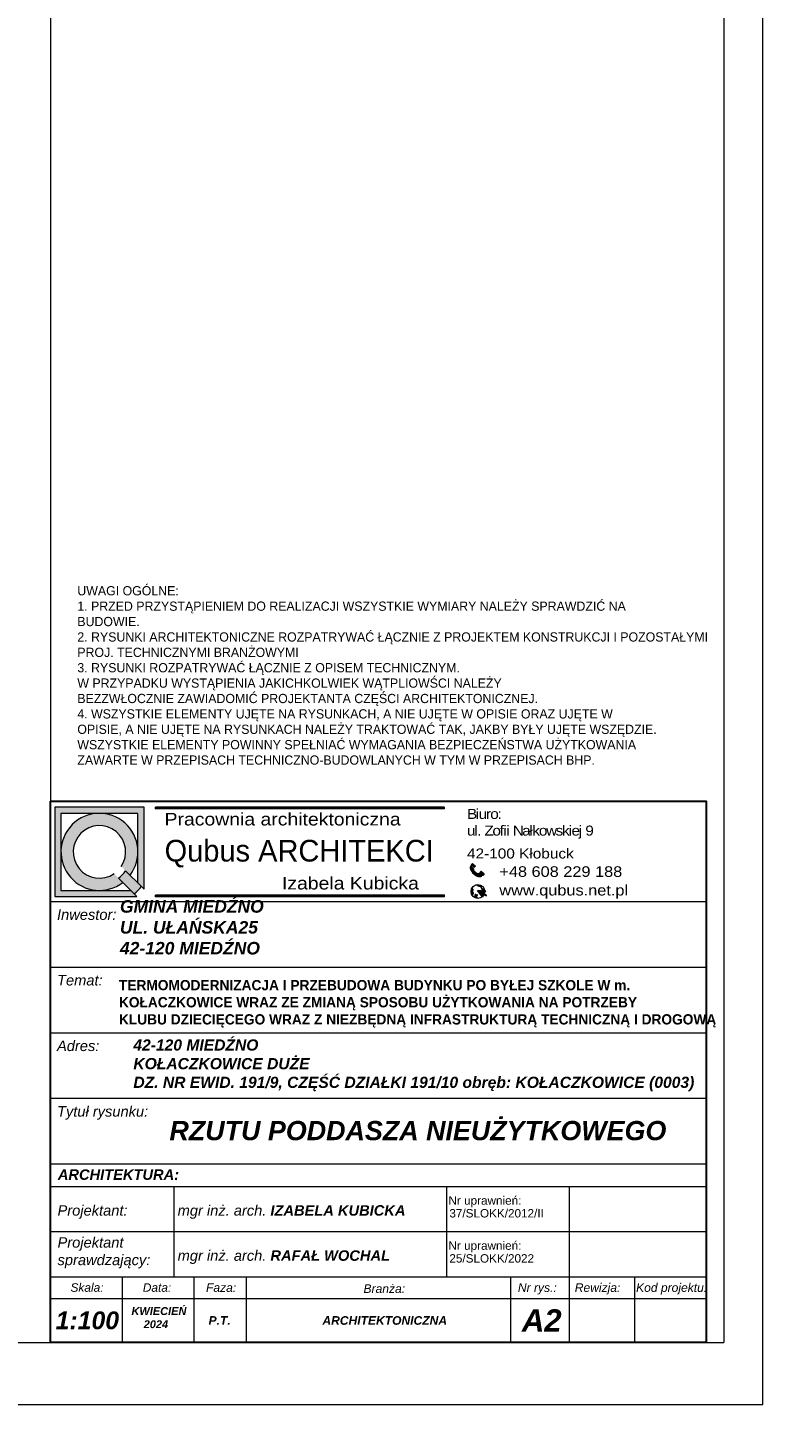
# Model space of a CAD drawing. Header units: millimetres. Extents: x -740 to 33545, y -26688 to 22494.
# Tile 67 of 256: x 11932 to 12798, y 5178 to 6753. Entities that reach past the tile are written whole.
import ezdxf
from ezdxf.enums import TextEntityAlignment as Align

# ---------------------------------------------------------------- set-up
doc = ezdxf.new("R2010")
doc.units = ezdxf.units.MM
doc.header["$MEASUREMENT"] = 0
doc.linetypes.add('ArchiTECH.PC Solid Line Type', pattern=[0])
doc.layers.add('Nowe_820-G Rysunki Obrazki_Nr_pióra__23', color=252, linetype='Continuous', lineweight=15)
doc.layers.add('wymiarowanie', color=252, linetype='Continuous', lineweight=9)
doc.styles.add('ArchiTECHStyle1', font='arial.ttf', dxfattribs={"height": 0.16})
doc.styles.add('Roman', font='SIMPLEX')

msp = doc.modelspace()

# ---------------------------------------------------------------- hatches: boundary and pattern name
for points in [[(12078.59, 5861.18), (12078.59, 5859.63), (12409.06, 5859.63), (12409.06, 5861.18)], [(12078.59, 5760.63), (12078.59, 5759.08), (12409.06, 5759.08), (12409.06, 5760.63)]]:
    msp.add_hatch(color=256).paths.add_polyline_path(points)
at = {"layer": 'wymiarowanie'}
h = msp.add_hatch(color=256, dxfattribs=at)
h.paths.add_polyline_path([(11963.57, 5861.18), (12065.66, 5861.18), (12065.66, 5767.29), (12062.57, 5770.39), (12058.66, 5774.3), (12058.66, 5810.13), (12058.66, 5854.17), (12014.62, 5854.17), (11970.58, 5854.17), (11970.58, 5810.13), (11970.58, 5766.09), (12014.62, 5766.09), (12050.45, 5766.09), (12054.36, 5762.18), (12057.45, 5759.08), (11963.57, 5759.08)])
h.paths.add_polyline_path([(11970.58, 5810.13, -0.4142136), (12014.62, 5854.17, -0.4142136), (12058.66, 5810.13, -0.1647641), (12049.59, 5783.37), (12044.58, 5788.37), (12039.55, 5793.41, 10.2455423), (12031.34, 5785.2), (12036.37, 5780.16), (12041.38, 5775.16, -0.1647641), (12014.62, 5766.09, -0.4142136)])
h = msp.add_hatch(color=256, dxfattribs=at)
h.paths.add_polyline_path([(12444.66, 5787.13), (12443.12, 5788.52, -0.2257017), (12442.72, 5790.86), (12439.04, 5794.16, 0.1923995), (12439.86, 5788.68, 0.0725634), (12442.79, 5785.06)])
h.paths.add_polyline_path([(12439.96, 5795.19), (12443.39, 5792.11), (12444.9, 5793.79), (12441.47, 5796.87)])
for points in [[(12036.37, 5780.16, 0.0788738), (12044.58, 5788.37), (12049.59, 5783.37), (12058.66, 5774.3), (12062.57, 5770.39, -0.046709), (12054.36, 5762.18), (12050.45, 5766.09), (12041.38, 5775.16)], [(12455.53, 5765.24), (12456.7, 5765.13), (12455.53, 5764.46, 0.0122344), (12455.54, 5764.85, 0.0123937)], [(12452.44, 5758.58, 0.0114248), (12452.72, 5758.81), (12452.73, 5758.18)]]:
    msp.add_hatch(color=256, dxfattribs=at).paths.add_polyline_path(points)
h = msp.add_hatch(color=256, dxfattribs=at)
h.paths.add_polyline_path([(12444.66, 5787.13), (12446.21, 5785.74, 0.2257017), (12448.57, 5785.59), (12452.24, 5782.28, -0.1923995), (12446.7, 5782.52, -0.0725634), (12442.79, 5785.06)])
h.paths.add_polyline_path([(12453.17, 5783.29), (12449.74, 5786.38), (12451.25, 5788.06), (12454.68, 5784.97)])
h = msp.add_hatch(color=256, dxfattribs=at)
h.paths.add_polyline_path([(12447.16, 5765.97), (12454.83, 5761.59, -0.0172131), (12454.59, 5761.1), (12453.83, 5761.54, 0.008189), (12453.81, 5761.55, 0.5397497), (12452.69, 5760.96), (12452.72, 5758.81, -0.0114248), (12452.44, 5758.58)])
h.paths.add_polyline_path([(12447.16, 5765.97), (12455.53, 5765.24, -0.0123937), (12455.54, 5764.85, -0.0122344), (12455.53, 5764.46), (12454.29, 5763.75, 0.5397497), (12454.35, 5762.49, 0.008189), (12454.37, 5762.48), (12455.04, 5762.09, -0.0173245), (12454.83, 5761.59)])
h.paths.add_polyline_path([(12441.2, 5769.36, 0.4200987), (12441.58, 5767.48, -0.5369957), (12441.92, 5766.43, 0.2016291), (12441.59, 5764.46, 0.1070222), (12442.46, 5763.22, 0), (12442.46, 5763.22, -0.4365565), (12442.46, 5762.57, 0.1470815), (12441.7, 5761.92, 0.2070349), (12441.6, 5760.97, -0.421728), (12441.29, 5760.22, -0.3199581)])
h.paths.add_polyline_path([(12442.68, 5758.74, 0.4961021), (12444, 5759.51, -0.1925824), (12444.33, 5761.23, -0.3611399), (12445.43, 5761.2, 0.3674112), (12446.67, 5761.01, -1.0208574), (12447.07, 5760.8, -0.1185898), (12446.18, 5759.77, 0.3247332), (12446.09, 5758.56, 0.305926), (12448.34, 5757, -0.195201)])
h.paths.add_polyline_path([(12445.35, 5772.38, -0.2349861), (12452.28, 5771.23, 0.5278165), (12451.31, 5769.95, 0.1272686), (12450.12, 5770.45, -0.1207092), (12447.36, 5771.43, 0.0977798)])
h.paths.add_polyline_path([(12451.79, 5767.59, 0.3379247), (12452.24, 5768.56, 0.2733122), (12455.09, 5767.47, -0.0235046), (12455.3, 5766.77, -0.1267146)])
h.paths.add_polyline_path([(12454.83, 5761.59, 0.0173245), (12455.04, 5762.09), (12457.56, 5760.65), (12457.29, 5760.18)])
h.paths.add_polyline_path([(12454.83, 5761.59), (12457.29, 5760.18), (12457.02, 5759.71), (12454.59, 5761.1, 0.0172131)])

# ---------------------------------------------------------------- linework, layer by layer
for p, q in [((12062.57, 5770.39), (12065.66, 5767.29)), ((12054.36, 5762.18), (12057.45, 5759.08))]:
    msp.add_line(p, q)
for points in [[(12078.59, 5861.18), (12078.59, 5859.63), (12409.06, 5859.63), (12409.06, 5861.18)], [(12078.59, 5760.63), (12078.59, 5759.08), (12409.06, 5759.08), (12409.06, 5760.63)]]:
    msp.add_lwpolyline(points, close=True)
at = {"layer": 'Nowe_820-G Rysunki Obrazki_Nr_pióra__23', "linetype": 'Continuous', "lineweight": 15}
for points in [[(12728.99, 8119.48), (12728.99, 5249.28)], [(8628.59, 5249.28), (12728.99, 5249.28)]]:
    msp.add_lwpolyline(points, dxfattribs=at)
at = {"layer": 'wymiarowanie', "linetype": 'ArchiTECH.PC Solid Line Type', "lineweight": 9}
for p, q in [((11958.67, 5453.31), (11958.67, 5828.31)), ((11958.67, 5753.31), (12708.67, 5753.31)), ((11958.67, 5678.31), (12708.67, 5678.31)), ((11958.67, 5603.31), (12708.67, 5603.31)), ((11958.67, 5528.31), (12708.67, 5528.31)), ((11958.67, 5352.5), (11958.67, 5453.31)), ((11958.67, 5453.31), (12708.67, 5453.31)), ((11958.67, 5427.5), (12708.67, 5427.5)), ((12099.65, 5427.5), (12099.65, 5324.28)), ((12411.61, 5427.5), (12411.61, 5324.28)), ((12552.11, 5427.5), (12552.11, 5324.28)), ((11958.67, 5375.89), (12708.67, 5375.89)), ((11958.67, 5324.28), (12708.67, 5324.28)), ((11958.67, 5324.28), (12708.67, 5324.28)), ((11958.67, 5324.28), (12708.67, 5324.28)), ((11958.67, 5324.28), (12708.67, 5324.28)), ((11958.67, 5324.28), (12708.67, 5324.28)), ((12040.71, 5324.28), (12040.71, 5249.28)), ((12122.74, 5324.28), (12122.74, 5249.28)), ((12182.46, 5324.28), (12182.46, 5249.28)), ((12484.88, 5324.28), (12484.88, 5249.28)), ((12552.11, 5324.28), (12552.11, 5249.28)), ((12626.64, 5324.28), (12626.64, 5249.28)), ((11958.67, 5299.28), (12708.67, 5299.28))]:
    msp.add_line(p, q, dxfattribs=at)
at = {"layer": 'wymiarowanie'}
for p, q in [((12439.04, 5794.16), (12442.72, 5790.86)), ((12441.47, 5796.87), (12439.96, 5795.19)), ((12439.96, 5795.19), (12443.39, 5792.11)), ((12441.47, 5796.87), (12444.9, 5793.79)), ((12054.36, 5762.18), (12036.37, 5780.16)), ((12062.57, 5770.39), (12044.58, 5788.37)), ((12443.12, 5788.52), (12449.72, 5782.57)), ((12443.39, 5792.11), (12444.9, 5793.79)), ((12452.24, 5782.28), (12448.57, 5785.59)), ((12449.74, 5786.38), (12451.25, 5788.06)), ((12453.17, 5783.29), (12449.74, 5786.38)), ((12454.68, 5784.97), (12451.25, 5788.06)), ((12454.68, 5784.97), (12453.17, 5783.29)), ((12456.7, 5765.13), (12447.16, 5765.97)), ((12447.16, 5765.97), (12457.29, 5760.18)), ((12452.73, 5758.18), (12447.16, 5765.97)), ((12454.29, 5763.75), (12456.7, 5765.13)), ((12454.35, 5762.49), (12457.56, 5760.65)), ((12452.69, 5760.96), (12452.73, 5758.18)), ((12453.81, 5761.55), (12457.02, 5759.71)), ((12457.29, 5760.18), (12457.02, 5759.71)), ((12457.29, 5760.18), (12457.56, 5760.65))]:
    msp.add_line(p, q, dxfattribs=at)
for points in [[(8573.71, 8148.27), (8573.71, 5178.27), (12773.71, 5178.27), (12773.71, 8148.27), (8573.71, 8148.27)], [(12065.66, 5767.29), (12065.66, 5861.18), (11963.57, 5861.18), (11963.57, 5759.08), (12057.45, 5759.08)], [(12058.66, 5774.3), (12058.66, 5854.17), (11970.58, 5854.17), (11970.58, 5766.09), (12050.45, 5766.09)]]:
    msp.add_lwpolyline(points, dxfattribs=at)
at = {"layer": 'wymiarowanie', "linetype": 'Continuous', "lineweight": 15}
msp.add_lwpolyline([(11958.67, 8099.16), (11958.67, 5249.28)], dxfattribs=at)
at = {"layer": 'wymiarowanie', "lineweight": 30}
msp.add_lwpolyline([(11958.67, 5868.22), (12708.67, 5868.22), (12708.67, 5249.28), (11958.67, 5249.28)], close=True, dxfattribs=at)
at = {"layer": 'wymiarowanie', "lineweight": 13}
msp.add_circle((12447.66, 5764.85), 7.88, dxfattribs=at)
at = {"layer": 'wymiarowanie'}
for centre, radius, start, end in [((12014.62, 5810.13), 44.04, 322.57509, 307.42491), ((12014.62, 5810.13), 30.02, 326.14921, 303.85079), ((12446.31, 5792.44), 7.47, 166.67958, 210.24197), ((12014.62, 5810.13), 37.03, 305.9804, 324.0196), ((12453.73, 5796.93), 16.14, 210.73037, 227.33158), ((12445.37, 5790.11), 2.75, 164.3158, 215.19037), ((12453.46, 5797.18), 16.14, 228.6417, 245.24291), ((12447.55, 5788.15), 2.75, 240.78291, 291.65748), ((12449.77, 5789.33), 7.47, 245.7313, 289.2937), ((12014.62, 5810.13), 62.28, 309.65143, 320.34857), ((12442.31, 5768.61), 1.34, 145.81653, 236.96537), ((12444.09, 5765.06), 2.57, 147.73007, 193.32869), ((12441.4, 5766.84), 0.665, 321.3211, 74.26354), ((12444.91, 5765.84), 3.59, 202.61984, 227.05452), ((12443.16, 5760.98), 1.74, 113.52157, 146.9902), ((12442.16, 5762.89), 0.44, 313.10426, 47.44022), ((12443.96, 5766.82), 5.74, 53.63525, 75.97372), ((12450.75, 5776.56), 6.15, 236.50654, 264.03785), ((12449.75, 5767.9), 2.58, 14.92604, 81.86713), ((12452.23, 5770.26), 0.974, 87.29907, 197.66327), ((12451.38, 5768.37), 0.884, 297.9169, 12.60242), ((12455.14, 5773.99), 7.23, 242.38997, 271.27687), ((12454.58, 5770.43), 3, 218.55426, 279.6995), ((12454.73, 5763.14), 0.755, 125.86793, 241.17645), ((12441.08, 5760.75), 0.568, 291.2453, 22.71136), ((12442.76, 5761.33), 1.21, 150.948, 197.73589), ((12443.05, 5759.63), 0.957, 247.55357, 353.09799), ((12446.31, 5759.95), 2.35, 147.18676, 190.78958), ((12444.86, 5760.55), 0.862, 48.68881, 128.11552), ((12446.16, 5761.83), 0.969, 221.07993, 301.77551), ((12446.97, 5759.11), 1.03, 140.11365, 212.07498), ((12448.38, 5759.45), 2.45, 201.19555, 269.23648), ((12444.5, 5762.14), 2.9, 305.31298, 332.36541), ((12446.87, 5760.91), 0.225, 330.54591, 152.91124), ((12453.44, 5760.89), 0.755, 59.2997, 174.60822)]:
    msp.add_arc(centre, radius, start, end, dxfattribs=at)

# ---------------------------------------------------------------- texts
for s, insert, char_height, width, attachment_point in [('{\\fCentury Gothic|b0|i1|c238|p34;}\\P{\\fCentury Gothic|b0|i0|c238|p34;\\H0.72059x;UWAGI OGÓLNE:}\\P{\\fCentury Gothic|b0|i0|c238|p34;\\H0.72059x;1. PRZED PRZYSTĄPIENIEM DO REALIZACJI WSZYSTKIE WYMIARY NALEŻY SPRAWDZIĆ NA}\\P{\\fCentury Gothic|b0|i0|c238|p34;\\H0.72059x;BUDOWIE.}\\P{\\fCentury Gothic|b0|i0|c238|p34;\\H0.72059x;2. RYSUNKI ARCHITEKTONICZNE ROZPATRYWAĆ ŁĄCZNIE Z PROJEKTEM KONSTRUKCJI I POZOSTAŁYMI }{\\fCentury Gothic|b0|i0|c238|p34;\\H0.72059x;PROJ. TECHNICZNYMI BRANŻOWYMI}\\P{\\fCentury Gothic|b0|i0|c238|p34;\\H0.72059x;3. }{\\fCentury Gothic|b0|i0|c238|p34;\\H0.72059x;\\C7;RYSUNKI ROZPATRYWAĆ ŁĄCZNIE Z OPISEM TECHNICZNYM.}\\P{\\fCentury Gothic|b0|i0|c238|p34;\\H0.72059x;\\C7;W PRZYPADKU WYSTĄPIENIA JAKICHKOLWIEK WĄTPLIOWŚCI NALEŻY }\\P{\\fCentury Gothic|b0|i0|c238|p34;\\H0.72059x;\\C7;BEZZWŁOCZNIE ZAWIADOMIĆ PROJEKTANTA CZĘŚCI ARCHITEKTONICZNEJ.}\\P{\\fCentury Gothic|b0|i0|c238|p34;\\H0.72059x;4. WSZYSTKIE ELEMENTY UJĘTE NA RYSUNKACH, A NIE UJĘTE W OPISIE ORAZ UJĘTE W}\\P{\\fCentury Gothic|b0|i0|c238|p34;\\H0.72059x;OPISIE, A NIE UJĘTE NA RYSUNKACH NALEŻY TRAKTOWAĆ TAK, JAKBY BYŁY UJĘTE WSZĘDZIE.}\\P{\\fCentury Gothic|b0|i0|c238|p34;\\H0.72059x;WSZYSTKIE ELEMENTY POWINNY SPEŁNIAĆ WYMAGANIA BEZPIECZEŃSTWA UŻYTKOWANIA}\\P{\\fCentury Gothic|b0|i0|c238|p34;\\H0.72059x;ZAWARTE W PRZEPISACH TECHNICZNO-BUDOWLANYCH W TYM W PRZEPISACH BHP.}', (11989.34, 6024.03), 14.64968, 728.7393, 4), ('{\\fCentury Gothic|b0|i0|c238|p34;\\W1.15;\\T0.8;Biuro:\\Pul. Zofii Nałkowskiej 9}', (12435.16, 5859.24), 11.4293, 445.0153, 1), ('{\\fCentury Gothic|b0|i0|c238|p34;\\W1.15;Pracownia architektoniczna}', (12089.13, 5854.74), 14.4309, 326.0108, 1), ('{\\fCentury Gothic|b0|i0|c238|p34;\\W1.15;42-100 Kłobuck}', (12435.16, 5813.98), 11.4293, 445.0153, 1), ('{\\fCentury Gothic|b0|i0|c238|p34;\\W1.15;Izabela Kubicka}', (12223.43, 5781.54), 14.4309, 326.0108, 1), ('{\\fCentury Gothic|b0|i0|c238|p34;\\W1.15;+48 608 229 188}', (12472.17, 5793.65), 12.1324, 472.3923, 1), ('{\\fCentury Gothic|b0|i0|c238|p34;\\W1.15;www.qubus.net.pl}', (12472.17, 5772.38), 12.1324, 472.3923, 1)]:
    msp.add_mtext(s, dxfattribs=dict(insert=insert, char_height=char_height, width=width, attachment_point=attachment_point))
at = {"insert": (12029.42, 5663.6), "char_height": 11.73333, "width": 787.122, "attachment_point": 1, "style": 'Roman'}
msp.add_mtext('\\pl7.541987,t9.628161;{\\fCentury Gothic|b1|i0|c238|p34;TERMOMODERNIZACJA I PRZEBUDOWA BUDYNKU PO BYŁEJ SZKOLE W m. }\\P\\pl7.541987,t9.628161;{\\fCentury Gothic|b1|i0|c238|p34;KOŁACZKOWICE WRAZ ZE ZMIANĄ SPOSOBU UŻYTKOWANIA NA POTRZEBY }\\P\\pl7.541987,t9.628161;{\\fCentury Gothic|b1|i0|c238|p34;KLUBU DZIECIĘCEGO WRAZ Z NIEZBĘDNĄ INFRASTRUKTURĄ TECHNICZNĄ I DROGOWĄ}', dxfattribs=at)
at = {"layer": 'wymiarowanie', "style": 'ArchiTECHStyle1'}
for s, p in [('Nr uprawnień:', (12413.93, 5403.85)), ('37/SLOKK/2012/II', (12414.97, 5389.21)), ('Nr uprawnień:', (12413.93, 5352.24)), ('25/SLOKK/2022', (12414.97, 5337.6))]:
    msp.add_text(s, height=9.6, dxfattribs=at).set_placement(p, align=Align.BOTTOM_LEFT)
at = {"layer": 'wymiarowanie', "insert": (12089.19, 5823.87), "char_height": 24.8137, "width": 376.1842, "attachment_point": 1}
msp.add_mtext('{\\fCentury Gothic|b0|i0|c238|p34;Qubus ARCHITEKCI}', dxfattribs=at)
at = {"layer": 'wymiarowanie', "ltscale": 0.45, "attachment_point": 1}
for s, insert, char_height, width in [('{\\fArial|b1|i1|c238|p34;\\C7;GMINA MIEDŹNO\\PUL. UŁAŃSKA25\\P42-120 MIEDŹNO}', (12038.09, 5754.9), 14.3265, 814.3497), ('{\\fArial CE|b0|i1|c238|p34;Inwestor:}', (11966.11, 5744.36), 11.9958, 761.9047), ('{\\fArial CE|b0|i1|c238|p34;Temat:}', (11966.11, 5669.36), 11.9958, 761.9047), ('{\\fArial CE|b0|i1|c238|p34;Adres:}', (11966.11, 5594.36), 11.9958, 761.9047), ('{\\fArial|b1|i1|c238|p34;\\C7;42-120 MIEDŹNO\\PKOŁACZKOWICE DUŻE\\P\\A1;DZ. NR EWID. 191/9, CZĘŚĆ DZIAŁKI 191/10\\A1; obręb: KOŁACZKOWICE (0003)}', (12053.44, 5595.7), 12.8, 693.7746), ('{\\fArial CE|b0|i1|c238|p34;Tytuł rysunku:}', (11966.11, 5519.36), 11.9958, 761.9047), ('{\\fArial|b1|i1|c238|p34; RZUTU PODDASZA NIEUŻYTKOWEGO}', (12086.17, 5502.45), 22, 761.9047), ('{\\fArial|b1|i1|c238|p34;ARCHITEKTURA:}', (11967.04, 5447.1), 11.9958, 761.9047), ('{\\fArial CE|b0|i1|c238|p34;Projektant:}', (11966.7, 5406.13), 11.9958, 761.9047), ('{\\fArial CE|b0|i1|c238|p34;mgr inż. arch. \\fArial CE|b1|i1|c238|p34;IZABELA KUBICKA}', (12104.1, 5406.13), 11.9958, 761.9047), ('{\\fArial CE|b0|i1|c238|p34;Projektant\\Psprawdzający:}', (11966.7, 5369.54), 11.9958, 761.9047), ('{\\fArial CE|b0|i1|c238|p34;mgr inż. arch. \\fArial CE|b1|i1|c238|p34;RAFAŁ WOCHAL}', (12104.1, 5354.52), 11.9958, 761.9047), ('{\\fArial CE|b0|i1|c238|p34;Skala:}', (11981.5, 5316.86), 9.75, 761.9047), ('{\\fArial CE|b0|i1|c238|p34;Data:}', (12064.25, 5316.86), 9.75, 761.9047), ('{\\fArial CE|b0|i1|c238|p34;Faza:}', (12136.58, 5316.86), 9.8794, 761.9047), ('{\\fArial CE|b0|i1|c238|p34;Branża:}', (12316.76, 5315.65), 9.8794, 761.9047), ('{\\fArial CE|b0|i1|c238|p34;Nr rys.:}', (12493.38, 5316.86), 9.8794, 761.9047), ('{\\fArial CE|b0|i1|c238|p34;Rewizja:}', (12558.44, 5316.86), 9.8794, 761.9047), ('{\\fArial CE|b0|i1|c238|p34;Kod projektu:}', (12628.61, 5316.86), 9.8794, 761.9047), ('\\pt16.667;{\\fArial|b1|i1|c238|p34;     KWIECIEŃ}\\P\\pt16.667;{\\fArial|b1|i1|c238|p34;         2024}', (12033.81, 5289.53), 9, 761.9047), ('{\\fArial|b1|i1|c238|p34;1:100}', (11964.52, 5284.61), 20.3175, 609.5238), ('{\\fArial CE|b1|i1|c238|p34;P.T.}', (12139.48, 5279.24), 9.8794, 761.9047), ('{\\fArial CE|b1|i1|c238|p34;ARCHITEKTONICZNA}', (12269.72, 5279.24), 9.8794, 761.9047), ('{\\fArial|b1|i1|c238|p34;A2}', (12497.99, 5287.07), 25.3968, 761.9047)]:
    msp.add_mtext(s, dxfattribs=dict(at, insert=insert, char_height=char_height, width=width))

doc.saveas('drawing.dxf')
